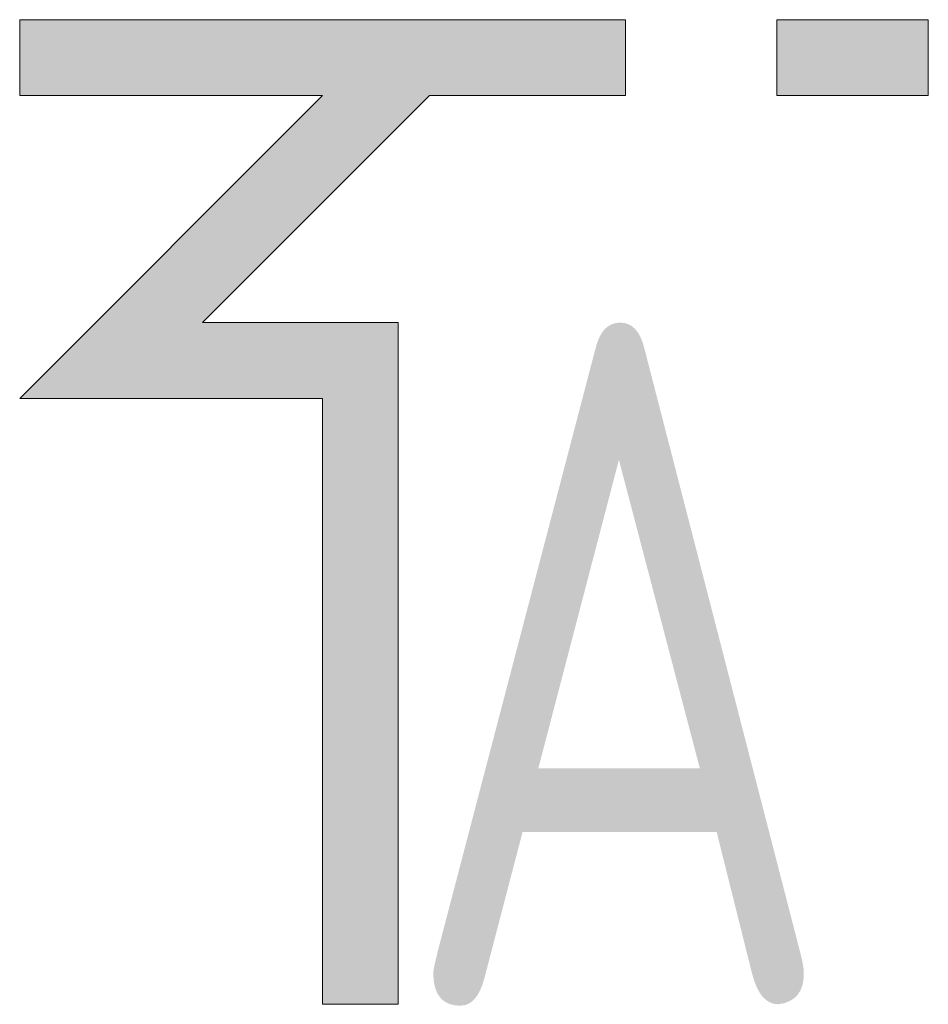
# Model space of a CAD drawing. Header units: millimetres. Extents: x 15940 to 92175, y -24684 to 227664.
# Tile 104 of 132: x 49429 to 49696, y 180150 to 180439. Entities that reach past the tile are written whole.
import ezdxf
from ezdxf.enums import TextEntityAlignment as Align

# ---------------------------------------------------------------- set-up
doc = ezdxf.new("R2010")
doc.units = ezdxf.units.MM
doc.header["$LTSCALE"] = 0.05
doc.layers.add('VZT_50 POPIS - OBECNE', color=7, linetype='Continuous', lineweight=13)
doc.styles.add('EVORA_125', font='isocp.shx', dxfattribs={"width": 0.6, "height": 125})

msp = doc.modelspace()

# ---------------------------------------------------------------- hatches: boundary and pattern name
at = {"layer": 'VZT_50 POPIS - OBECNE'}
h = msp.add_hatch(color=256, dxfattribs=at)
h.dxf.hatch_style = 1
h.paths.add_polyline_path([(49540, 180149.7), (49517.78, 180149.7), (49517.78, 180327.48), (49428.89, 180327.48), (49517.78, 180416.36), (49428.89, 180416.36), (49428.89, 180438.59), (49606.67, 180438.59), (49606.67, 180416.36), (49549.21, 180416.36), (49482.54, 180349.7), (49540, 180349.7)])
h.paths.add_polyline_path([(49695.56, 180416.36), (49651.11, 180416.36), (49651.11, 180438.59), (49695.56, 180438.59)])

# ---------------------------------------------------------------- linework, layer by layer
for points in [[(49517.78, 180149.7), (49540, 180149.7), (49540, 180349.7), (49482.54, 180349.7), (49549.21, 180416.36), (49606.67, 180416.36), (49606.67, 180438.59), (49428.89, 180438.59), (49428.89, 180416.36)], [(49651.11, 180416.36), (49695.56, 180416.36), (49695.56, 180438.59), (49651.11, 180438.59), (49651.11, 180416.36)], [(49428.89, 180416.36), (49517.78, 180416.36)], [(49517.78, 180416.36), (49428.89, 180327.48), (49517.78, 180327.48), (49517.78, 180149.7)]]:
    msp.add_lwpolyline(points, dxfattribs=at)

# ---------------------------------------------------------------- texts
at = {"layer": 'VZT_50 POPIS - OBECNE', "style": 'EVORA_125', "width": 0.8}
msp.add_attdef('A', text='A', height=200, dxfattribs=at).set_placement((49540, 180089.7), align=Align.BOTTOM_LEFT)

doc.saveas('drawing.dxf')
